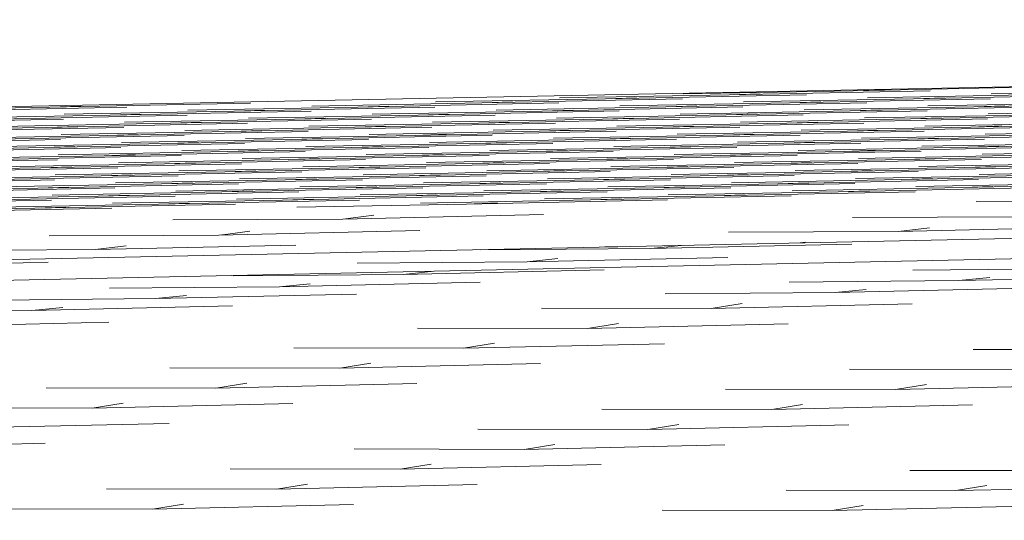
# Model space of a CAD drawing. Header units: millimetres. Extents: x -76432 to -27350, y -300 to 6935.
# Tile 69 of 75: x -29108 to -28714, y 42 to 242. Entities that reach past the tile are written whole.
import ezdxf

# ---------------------------------------------------------------- set-up
doc = ezdxf.new("R2010")
doc.units = ezdxf.units.MM
doc.header["$MEASUREMENT"] = 0
doc.layers.add('Nouveau_Terrain _ Original.Terrain', color=7, linetype='Continuous')

# ---------------------------------------------------------------- blocks, each defined once
blk = doc.blocks.new('Élément de coupe_31')
at = {"layer": 'Nouveau_Terrain _ Original.Terrain', "color": 7, "linetype": 'Continuous', "lineweight": 15}
for p, q in [((-27349.9, 242.02), (-33618.28, 118.16)), ((-27349.9, 183.09), (-33618.28, 51.45)), ((-33618.28, 41.72), (-27349.9, 175.38))]:
    blk.add_line(p, q, dxfattribs=at)
at = {"layer": 'Nouveau_Terrain _ Original.Terrain', "color": 114, "linetype": 'Continuous', "lineweight": 15, "true_color": 0x00ad56}
for p, q in [((-28774.45, 213.61), (-28842.48, 212.37)), ((-28774.45, 213.61), (-28842.48, 212.37)), ((-28824.03, 211.97), (-28743.61, 213.62)), ((-28824.03, 211.97), (-28743.61, 213.62)), ((-28774.45, 213.61), (-28694.02, 215.26)), ((-28774.45, 213.61), (-28694.02, 215.26)), ((-28774.45, 213.61), (-28762.05, 214.02)), ((-28774.45, 213.61), (-28762.05, 214.02)), ((-28651.09, 213.66), (-28719.12, 212.42)), ((-28651.09, 213.66), (-28719.12, 212.42)), ((-28873.62, 210.33), (-28941.65, 209.09)), ((-28873.62, 210.33), (-28941.65, 209.09)), ((-28923.2, 208.7), (-28842.78, 210.35)), ((-28923.2, 208.7), (-28842.78, 210.35)), ((-28923.2, 208.7), (-28910.81, 209.11)), ((-28923.2, 208.7), (-28910.81, 209.11)), ((-28824.03, 211.97), (-28892.06, 210.73)), ((-28824.03, 211.97), (-28892.06, 210.73)), ((-28873.62, 210.33), (-28793.19, 211.98)), ((-28873.62, 210.33), (-28793.19, 211.98)), ((-28873.62, 210.33), (-28861.22, 210.74)), ((-28873.62, 210.33), (-28861.22, 210.74)), ((-28824.03, 211.97), (-28811.64, 212.38)), ((-28824.03, 211.97), (-28811.64, 212.38)), ((-28750.26, 210.39), (-28818.29, 209.14)), ((-28750.26, 210.39), (-28818.29, 209.14)), ((-28799.84, 208.75), (-28719.42, 210.4)), ((-28799.84, 208.75), (-28719.42, 210.4)), ((-28799.84, 208.75), (-28787.45, 209.16)), ((-28799.84, 208.75), (-28787.45, 209.16)), ((-28700.67, 212.02), (-28768.7, 210.78)), ((-28700.67, 212.02), (-28768.7, 210.78)), ((-28750.26, 210.39), (-28669.83, 212.04)), ((-28750.26, 210.39), (-28669.83, 212.04)), ((-28750.26, 210.39), (-28737.86, 210.8)), ((-28750.26, 210.39), (-28737.86, 210.8)), ((-29096.15, 207.01), (-29164.18, 205.77)), ((-29096.15, 207.01), (-29164.18, 205.77)), ((-29145.74, 205.37), (-29065.31, 207.02)), ((-29145.74, 205.37), (-29065.31, 207.02)), ((-29096.15, 207.01), (-29015.72, 208.66)), ((-29096.15, 207.01), (-29015.72, 208.66)), ((-29096.15, 207.01), (-29083.75, 207.42)), ((-29096.15, 207.01), (-29083.75, 207.42)), ((-29022.37, 205.42), (-29090.4, 204.18)), ((-29022.37, 205.42), (-29090.4, 204.18)), ((-29071.96, 203.78), (-28991.53, 205.43)), ((-29071.96, 203.78), (-28991.53, 205.43)), ((-28972.79, 207.06), (-29040.82, 205.82)), ((-28972.79, 207.06), (-29040.82, 205.82)), ((-29022.37, 205.42), (-28941.95, 207.07)), ((-29022.37, 205.42), (-28941.95, 207.07)), ((-29022.37, 205.42), (-29009.98, 205.83)), ((-29022.37, 205.42), (-29009.98, 205.83)), ((-28923.2, 208.7), (-28991.23, 207.45)), ((-28923.2, 208.7), (-28991.23, 207.45)), ((-28972.79, 207.06), (-28892.36, 208.71)), ((-28972.79, 207.06), (-28892.36, 208.71)), ((-28972.79, 207.06), (-28960.39, 207.47)), ((-28972.79, 207.06), (-28960.39, 207.47)), ((-28899.01, 205.47), (-28967.04, 204.23)), ((-28899.01, 205.47), (-28967.04, 204.23)), ((-28948.6, 203.83), (-28868.17, 205.49)), ((-28948.6, 203.83), (-28868.17, 205.49)), ((-28849.43, 207.11), (-28917.46, 205.87)), ((-28849.43, 207.11), (-28917.46, 205.87)), ((-28899.01, 205.47), (-28818.59, 207.12)), ((-28899.01, 205.47), (-28818.59, 207.12)), ((-28899.01, 205.47), (-28886.62, 205.88)), ((-28899.01, 205.47), (-28886.62, 205.88)), ((-28799.84, 208.75), (-28867.87, 207.51)), ((-28799.84, 208.75), (-28867.87, 207.51)), ((-28849.43, 207.11), (-28769, 208.76)), ((-28849.43, 207.11), (-28769, 208.76)), ((-28849.43, 207.11), (-28837.03, 207.52)), ((-28849.43, 207.11), (-28837.03, 207.52)), ((-28775.65, 205.52), (-28843.68, 204.28)), ((-28775.65, 205.52), (-28843.68, 204.28)), ((-28825.24, 203.89), (-28744.81, 205.54)), ((-28825.24, 203.89), (-28744.81, 205.54)), ((-28726.07, 207.16), (-28794.1, 205.92)), ((-28726.07, 207.16), (-28794.1, 205.92)), ((-28775.65, 205.52), (-28695.23, 207.17)), ((-28775.65, 205.52), (-28695.23, 207.17)), ((-28775.65, 205.52), (-28763.26, 205.93)), ((-28775.65, 205.52), (-28763.26, 205.93)), ((-28676.48, 208.8), (-28744.51, 207.56)), ((-28676.48, 208.8), (-28744.51, 207.56)), ((-28726.07, 207.16), (-28645.64, 208.81)), ((-28726.07, 207.16), (-28645.64, 208.81)), ((-28726.07, 207.16), (-28713.67, 207.57)), ((-28726.07, 207.16), (-28713.67, 207.57)), ((-28652.29, 205.58), (-28720.32, 204.33)), ((-28652.29, 205.58), (-28720.32, 204.33)), ((-29171.13, 200.51), (-29090.71, 202.16)), ((-29171.13, 200.51), (-29090.71, 202.16)), ((-29071.96, 203.78), (-29139.99, 202.54)), ((-29071.96, 203.78), (-29139.99, 202.54)), ((-29121.55, 202.14), (-29041.12, 203.8)), ((-29121.55, 202.14), (-29041.12, 203.8)), ((-29071.96, 203.78), (-29059.56, 204.19)), ((-29071.96, 203.78), (-29059.56, 204.19)), ((-28998.18, 202.2), (-29066.21, 200.96)), ((-28998.18, 202.2), (-29066.21, 200.96)), ((-29047.77, 200.56), (-28967.34, 202.21)), ((-29047.77, 200.56), (-28967.34, 202.21)), ((-28948.6, 203.83), (-29016.63, 202.59)), ((-28948.6, 203.83), (-29016.63, 202.59)), ((-28998.18, 202.2), (-28917.76, 203.85)), ((-28998.18, 202.2), (-28917.76, 203.85)), ((-28998.18, 202.2), (-28985.79, 202.61)), ((-28998.18, 202.2), (-28985.79, 202.61)), ((-28948.6, 203.83), (-28936.2, 204.24)), ((-28948.6, 203.83), (-28936.2, 204.24)), ((-28874.82, 202.25), (-28942.85, 201.01)), ((-28874.82, 202.25), (-28942.85, 201.01)), ((-28924.41, 200.61), (-28843.98, 202.26)), ((-28924.41, 200.61), (-28843.98, 202.26)), ((-28825.24, 203.89), (-28893.27, 202.64)), ((-28825.24, 203.89), (-28893.27, 202.64)), ((-28874.82, 202.25), (-28794.4, 203.9)), ((-28874.82, 202.25), (-28794.4, 203.9)), ((-28874.82, 202.25), (-28862.43, 202.66)), ((-28874.82, 202.25), (-28862.43, 202.66)), ((-28825.24, 203.89), (-28812.84, 204.3)), ((-28825.24, 203.89), (-28812.84, 204.3)), ((-28751.46, 202.3), (-28819.49, 201.06)), ((-28751.46, 202.3), (-28819.49, 201.06)), ((-28801.05, 200.66), (-28720.62, 202.31)), ((-28801.05, 200.66), (-28720.62, 202.31)), ((-28701.88, 203.94), (-28769.9, 202.7)), ((-28701.88, 203.94), (-28769.9, 202.7)), ((-28751.46, 202.3), (-28671.04, 203.95)), ((-28751.46, 202.3), (-28671.04, 203.95)), ((-28751.46, 202.3), (-28739.06, 202.71)), ((-28751.46, 202.3), (-28739.06, 202.71)), ((-29097.35, 198.92), (-29165.38, 197.68)), ((-29097.35, 198.92), (-29165.38, 197.68)), ((-29146.94, 197.28), (-29066.51, 198.93)), ((-29146.94, 197.28), (-29066.51, 198.93)), ((-29047.77, 200.56), (-29115.8, 199.32)), ((-29047.77, 200.56), (-29115.8, 199.32)), ((-29097.35, 198.92), (-29016.93, 200.57)), ((-29097.35, 198.92), (-29016.93, 200.57)), ((-29097.35, 198.92), (-29084.96, 199.33)), ((-29097.35, 198.92), (-29084.96, 199.33)), ((-29023.58, 197.33), (-29091.61, 196.09)), ((-29023.58, 197.33), (-29091.61, 196.09)), ((-29073.16, 195.7), (-28992.74, 197.35)), ((-29073.16, 195.7), (-28992.74, 197.35)), ((-29047.77, 200.56), (-29035.37, 200.97)), ((-29047.77, 200.56), (-29035.37, 200.97)), ((-28973.99, 198.97), (-29042.02, 197.73)), ((-28973.99, 198.97), (-29042.02, 197.73)), ((-29023.58, 197.33), (-28943.15, 198.99)), ((-29023.58, 197.33), (-28943.15, 198.99)), ((-29023.58, 197.33), (-29011.18, 197.74)), ((-29023.58, 197.33), (-29011.18, 197.74)), ((-28924.41, 200.61), (-28992.44, 199.37)), ((-28924.41, 200.61), (-28992.44, 199.37)), ((-28973.99, 198.97), (-28893.57, 200.62)), ((-28973.99, 198.97), (-28893.57, 200.62)), ((-28973.99, 198.97), (-28961.6, 199.38)), ((-28973.99, 198.97), (-28961.6, 199.38)), ((-28900.22, 197.39), (-28968.25, 196.15)), ((-28900.22, 197.39), (-28968.25, 196.15)), ((-28949.8, 195.75), (-28869.38, 197.4)), ((-28949.8, 195.75), (-28869.38, 197.4)), ((-28924.41, 200.61), (-28912.01, 201.02)), ((-28924.41, 200.61), (-28912.01, 201.02)), ((-28850.63, 199.02), (-28918.66, 197.78)), ((-28850.63, 199.02), (-28918.66, 197.78)), ((-28900.22, 197.39), (-28819.79, 199.04)), ((-28900.22, 197.39), (-28819.79, 199.04)), ((-28900.22, 197.39), (-28887.82, 197.8)), ((-28900.22, 197.39), (-28887.82, 197.8)), ((-28801.05, 200.66), (-28869.08, 199.42)), ((-28801.05, 200.66), (-28869.08, 199.42)), ((-28850.63, 199.02), (-28770.21, 200.68)), ((-28850.63, 199.02), (-28770.21, 200.68)), ((-28850.63, 199.02), (-28838.24, 199.43)), ((-28850.63, 199.02), (-28838.24, 199.43)), ((-28776.86, 197.44), (-28844.89, 196.2)), ((-28776.86, 197.44), (-28844.89, 196.2)), ((-28826.44, 195.8), (-28746.02, 197.45)), ((-28826.44, 195.8), (-28746.02, 197.45)), ((-28801.05, 200.66), (-28788.65, 201.07)), ((-28801.05, 200.66), (-28788.65, 201.07)), ((-28727.27, 199.08), (-28795.3, 197.83)), ((-28727.27, 199.08), (-28795.3, 197.83)), ((-28776.86, 197.44), (-28696.43, 199.09)), ((-28776.86, 197.44), (-28696.43, 199.09)), ((-28776.86, 197.44), (-28764.46, 197.85)), ((-28776.86, 197.44), (-28764.46, 197.85)), ((-28677.68, 200.71), (-28745.71, 199.47)), ((-28677.68, 200.71), (-28745.71, 199.47)), ((-28727.27, 199.08), (-28646.84, 200.73)), ((-28727.27, 199.08), (-28646.84, 200.73)), ((-28727.27, 199.08), (-28714.87, 199.49)), ((-28727.27, 199.08), (-28714.87, 199.49)), ((-28653.49, 197.49), (-28721.52, 196.25)), ((-28653.49, 197.49), (-28721.52, 196.25)), ((-29172.34, 192.42), (-29091.91, 194.07)), ((-29172.34, 192.42), (-29091.91, 194.07)), ((-29073.16, 195.7), (-29141.19, 194.46)), ((-29073.16, 195.7), (-29141.19, 194.46)), ((-29122.75, 194.06), (-29042.32, 195.71)), ((-29122.75, 194.06), (-29042.32, 195.71)), ((-29073.16, 195.7), (-29060.77, 196.11)), ((-29073.16, 195.7), (-29060.77, 196.11)), ((-28999.39, 194.11), (-29067.42, 192.87)), ((-28999.39, 194.11), (-29067.42, 192.87)), ((-29048.97, 192.47), (-28968.55, 194.12)), ((-29048.97, 192.47), (-28968.55, 194.12)), ((-28949.8, 195.75), (-29017.83, 194.51)), ((-28949.8, 195.75), (-29017.83, 194.51)), ((-28999.39, 194.11), (-28918.96, 195.76)), ((-28999.39, 194.11), (-28918.96, 195.76)), ((-28999.39, 194.11), (-28986.99, 194.52)), ((-28999.39, 194.11), (-28986.99, 194.52)), ((-28949.8, 195.75), (-28937.41, 196.16)), ((-28949.8, 195.75), (-28937.41, 196.16)), ((-28876.03, 194.16), (-28944.06, 192.92)), ((-28876.03, 194.16), (-28944.06, 192.92)), ((-28925.61, 192.52), (-28845.19, 194.18)), ((-28925.61, 192.52), (-28845.19, 194.18)), ((-28826.44, 195.8), (-28894.47, 194.56)), ((-28826.44, 195.8), (-28894.47, 194.56)), ((-28876.03, 194.16), (-28795.6, 195.81)), ((-28876.03, 194.16), (-28795.6, 195.81)), ((-28876.03, 194.16), (-28863.63, 194.57)), ((-28876.03, 194.16), (-28863.63, 194.57)), ((-28826.44, 195.8), (-28814.04, 196.21)), ((-28826.44, 195.8), (-28814.04, 196.21)), ((-28752.67, 194.21), (-28820.69, 192.97)), ((-28752.67, 194.21), (-28820.69, 192.97)), ((-28802.25, 192.58), (-28721.82, 194.23)), ((-28802.25, 192.58), (-28721.82, 194.23)), ((-28703.08, 195.85), (-28771.11, 194.61)), ((-28703.08, 195.85), (-28771.11, 194.61)), ((-28752.67, 194.21), (-28672.24, 195.87)), ((-28752.67, 194.21), (-28672.24, 195.87)), ((-28752.67, 194.21), (-28740.27, 194.62)), ((-28752.67, 194.21), (-28740.27, 194.62)), ((-29098.56, 190.84), (-29166.59, 189.59)), ((-29098.56, 190.84), (-29166.59, 189.59)), ((-29148.14, 189.2), (-29067.72, 190.85)), ((-29148.14, 189.2), (-29067.72, 190.85)), ((-29048.97, 192.47), (-29117, 191.23)), ((-29048.97, 192.47), (-29117, 191.23)), ((-29098.56, 190.84), (-29018.13, 192.49)), ((-29098.56, 190.84), (-29018.13, 192.49)), ((-29098.56, 190.84), (-29086.16, 191.24)), ((-29098.56, 190.84), (-29086.16, 191.24)), ((-29074.37, 187.61), (-28993.94, 189.26)), ((-29074.37, 187.61), (-28993.94, 189.26)), ((-29048.97, 192.47), (-29036.58, 192.88)), ((-29048.97, 192.47), (-29036.58, 192.88)), ((-28975.2, 190.89), (-29043.23, 189.65)), ((-28975.2, 190.89), (-29043.23, 189.65)), ((-29024.78, 189.25), (-28944.36, 190.9)), ((-29024.78, 189.25), (-28944.36, 190.9)), ((-29024.78, 189.25), (-29012.39, 189.66)), ((-29024.78, 189.25), (-29012.39, 189.66)), ((-28925.61, 192.52), (-28993.64, 191.28)), ((-28925.61, 192.52), (-28993.64, 191.28)), ((-28975.2, 190.89), (-28894.77, 192.54)), ((-28975.2, 190.89), (-28894.77, 192.54)), ((-28975.2, 190.89), (-28962.8, 191.3)), ((-28975.2, 190.89), (-28962.8, 191.3)), ((-28901.42, 189.3), (-28969.45, 188.06)), ((-28901.42, 189.3), (-28969.45, 188.06)), ((-28951.01, 187.66), (-28870.58, 189.31)), ((-28951.01, 187.66), (-28870.58, 189.31)), ((-28925.61, 192.52), (-28913.22, 192.93)), ((-28925.61, 192.52), (-28913.22, 192.93)), ((-28851.84, 190.94), (-28919.87, 189.7)), ((-28851.84, 190.94), (-28919.87, 189.7)), ((-28901.42, 189.3), (-28821, 190.95)), ((-28901.42, 189.3), (-28821, 190.95)), ((-28901.42, 189.3), (-28889.03, 189.71)), ((-28901.42, 189.3), (-28889.03, 189.71)), ((-28802.25, 192.58), (-28870.28, 191.34)), ((-28802.25, 192.58), (-28870.28, 191.34)), ((-28851.84, 190.94), (-28771.41, 192.59)), ((-28851.84, 190.94), (-28771.41, 192.59)), ((-28851.84, 190.94), (-28839.44, 191.35)), ((-28851.84, 190.94), (-28839.44, 191.35)), ((-28778.06, 189.35), (-28846.09, 188.11)), ((-28778.06, 189.35), (-28846.09, 188.11)), ((-28827.65, 187.71), (-28747.22, 189.37)), ((-28827.65, 187.71), (-28747.22, 189.37)), ((-28802.25, 192.58), (-28789.85, 192.99)), ((-28802.25, 192.58), (-28789.85, 192.99)), ((-28728.47, 190.99), (-28796.5, 189.75)), ((-28728.47, 190.99), (-28796.5, 189.75)), ((-28778.06, 189.35), (-28697.63, 191)), ((-28778.06, 189.35), (-28697.63, 191)), ((-28778.06, 189.35), (-28765.66, 189.76)), ((-28778.06, 189.35), (-28765.66, 189.76)), ((-28678.89, 192.63), (-28746.92, 191.39)), ((-28678.89, 192.63), (-28746.92, 191.39)), ((-28728.47, 190.99), (-28648.05, 192.64)), ((-28728.47, 190.99), (-28648.05, 192.64)), ((-28728.47, 190.99), (-28716.08, 191.4)), ((-28728.47, 190.99), (-28716.08, 191.4)), ((-28654.7, 189.4), (-28722.73, 188.16)), ((-28654.7, 189.4), (-28722.73, 188.16)), ((-29173.54, 184.34), (-29093.11, 185.99)), ((-29173.54, 184.34), (-29093.11, 185.99)), ((-29074.37, 187.61), (-29142.4, 186.37)), ((-29074.37, 187.61), (-29142.4, 186.37)), ((-29123.95, 185.97), (-29043.53, 187.62)), ((-29123.95, 185.97), (-29043.53, 187.62)), ((-29024.78, 189.25), (-29092.81, 188.01)), ((-29024.78, 189.25), (-29092.81, 188.01)), ((-29074.37, 187.61), (-29061.97, 188.02)), ((-29074.37, 187.61), (-29061.97, 188.02)), ((-29000.59, 186.03), (-29068.62, 184.78)), ((-29000.59, 186.03), (-29068.62, 184.78)), ((-29050.18, 184.39), (-28969.75, 186.04)), ((-29050.18, 184.39), (-28969.75, 186.04)), ((-28951.01, 187.66), (-29019.04, 186.42)), ((-28951.01, 187.66), (-29019.04, 186.42)), ((-29000.59, 186.03), (-28920.17, 187.68)), ((-29000.59, 186.03), (-28920.17, 187.68)), ((-29000.59, 186.03), (-28988.2, 186.43)), ((-29000.59, 186.03), (-28988.2, 186.43)), ((-28951.01, 187.66), (-28938.61, 188.07)), ((-28951.01, 187.66), (-28938.61, 188.07)), ((-28877.23, 186.08), (-28945.26, 184.84)), ((-28877.23, 186.08), (-28945.26, 184.84)), ((-28926.82, 184.44), (-28846.39, 186.09)), ((-28926.82, 184.44), (-28846.39, 186.09)), ((-28827.65, 187.71), (-28895.67, 186.47)), ((-28827.65, 187.71), (-28895.67, 186.47)), ((-28877.23, 186.08), (-28796.8, 187.73)), ((-28877.23, 186.08), (-28796.8, 187.73)), ((-28877.23, 186.08), (-28864.83, 186.49)), ((-28877.23, 186.08), (-28864.83, 186.49)), ((-28827.65, 187.71), (-28815.25, 188.12)), ((-28827.65, 187.71), (-28815.25, 188.12)), ((-28753.87, 186.13), (-28821.9, 184.89)), ((-28753.87, 186.13), (-28821.9, 184.89)), ((-28803.45, 184.49), (-28723.03, 186.14)), ((-28803.45, 184.49), (-28723.03, 186.14)), ((-28704.28, 187.77), (-28772.31, 186.53)), ((-28704.28, 187.77), (-28772.31, 186.53)), ((-28753.87, 186.13), (-28673.44, 187.78)), ((-28753.87, 186.13), (-28673.44, 187.78)), ((-28753.87, 186.13), (-28741.47, 186.54)), ((-28753.87, 186.13), (-28741.47, 186.54)), ((-29099.76, 182.75), (-29167.79, 181.51)), ((-29099.76, 182.75), (-29167.79, 181.51)), ((-29149.35, 181.11), (-29068.92, 182.76)), ((-29149.35, 181.11), (-29068.92, 182.76)), ((-29050.18, 184.39), (-29118.21, 183.15)), ((-29050.18, 184.39), (-29118.21, 183.15)), ((-29099.76, 182.75), (-29019.34, 184.4)), ((-29099.76, 182.75), (-29019.34, 184.4)), ((-29099.76, 182.75), (-29087.37, 183.16)), ((-29099.76, 182.75), (-29087.37, 183.16)), ((-29050.18, 184.39), (-29037.78, 184.8)), ((-29050.18, 184.39), (-29037.78, 184.8)), ((-28976.4, 182.8), (-29044.43, 181.56)), ((-28976.4, 182.8), (-29044.43, 181.56)), ((-29025.99, 181.16), (-28945.56, 182.81)), ((-29025.99, 181.16), (-28945.56, 182.81)), ((-29025.99, 181.16), (-29013.59, 181.57)), ((-29025.99, 181.16), (-29013.59, 181.57)), ((-28926.82, 184.44), (-28994.85, 183.2)), ((-28926.82, 184.44), (-28994.85, 183.2)), ((-28976.4, 182.8), (-28895.98, 184.45)), ((-28976.4, 182.8), (-28895.98, 184.45)), ((-28976.4, 182.8), (-28964.01, 183.21)), ((-28976.4, 182.8), (-28964.01, 183.21)), ((-28926.82, 184.44), (-28914.42, 184.85)), ((-28926.82, 184.44), (-28914.42, 184.85)), ((-28853.04, 182.85), (-28921.07, 181.61)), ((-28853.04, 182.85), (-28921.07, 181.61)), ((-28902.63, 181.22), (-28822.2, 182.87)), ((-28902.63, 181.22), (-28822.2, 182.87)), ((-28902.63, 181.22), (-28890.23, 181.62)), ((-28902.63, 181.22), (-28890.23, 181.62)), ((-28803.45, 184.49), (-28871.48, 183.25)), ((-28803.45, 184.49), (-28871.48, 183.25)), ((-28853.04, 182.85), (-28772.61, 184.5)), ((-28853.04, 182.85), (-28772.61, 184.5)), ((-28853.04, 182.85), (-28840.64, 183.26)), ((-28853.04, 182.85), (-28840.64, 183.26)), ((-28803.45, 184.49), (-28791.06, 184.9)), ((-28803.45, 184.49), (-28791.06, 184.9)), ((-28729.68, 182.91), (-28797.71, 181.66)), ((-28729.68, 182.91), (-28797.71, 181.66)), ((-28779.26, 181.27), (-28698.84, 182.92)), ((-28779.26, 181.27), (-28698.84, 182.92)), ((-28779.26, 181.27), (-28766.87, 181.68)), ((-28779.26, 181.27), (-28766.87, 181.68)), ((-28680.09, 184.54), (-28748.12, 183.3)), ((-28680.09, 184.54), (-28748.12, 183.3)), ((-28729.68, 182.91), (-28649.25, 184.56)), ((-28729.68, 182.91), (-28649.25, 184.56)), ((-28729.68, 182.91), (-28717.28, 183.31)), ((-28729.68, 182.91), (-28717.28, 183.31)), ((-29174.74, 176.25), (-29094.32, 177.9)), ((-29174.74, 176.25), (-29094.32, 177.9)), ((-29075.57, 179.53), (-29143.6, 178.28)), ((-29075.57, 179.53), (-29143.6, 178.28)), ((-29125.16, 177.89), (-29044.73, 179.54)), ((-29125.16, 177.89), (-29044.73, 179.54)), ((-29025.99, 181.16), (-29094.02, 179.92)), ((-29025.99, 181.16), (-29094.02, 179.92)), ((-29075.57, 179.53), (-28995.15, 181.18)), ((-29075.57, 179.53), (-28995.15, 181.18)), ((-29075.57, 179.53), (-29063.18, 179.94)), ((-29075.57, 179.53), (-29063.18, 179.94)), ((-29001.8, 177.94), (-29069.83, 176.7)), ((-29001.8, 177.94), (-29069.83, 176.7)), ((-29051.38, 176.3), (-28970.96, 177.95)), ((-29051.38, 176.3), (-28970.96, 177.95)), ((-28952.21, 179.58), (-29020.24, 178.34)), ((-28952.21, 179.58), (-29020.24, 178.34)), ((-29001.8, 177.94), (-28921.37, 179.59)), ((-29001.8, 177.94), (-28921.37, 179.59)), ((-29001.8, 177.94), (-28989.4, 178.35)), ((-29001.8, 177.94), (-28989.4, 178.35)), ((-28902.63, 181.22), (-28970.66, 179.97)), ((-28902.63, 181.22), (-28970.66, 179.97)), ((-28952.21, 179.58), (-28871.79, 181.23)), ((-28952.21, 179.58), (-28871.79, 181.23)), ((-28952.21, 179.58), (-28939.81, 179.99)), ((-28952.21, 179.58), (-28939.81, 179.99)), ((-28878.44, 177.99), (-28946.46, 176.75)), ((-28878.44, 177.99), (-28946.46, 176.75)), ((-28928.02, 176.35), (-28847.59, 178)), ((-28928.02, 176.35), (-28847.59, 178)), ((-28828.85, 179.63), (-28896.88, 178.39)), ((-28828.85, 179.63), (-28896.88, 178.39)), ((-28878.44, 177.99), (-28798.01, 179.64)), ((-28878.44, 177.99), (-28798.01, 179.64)), ((-28878.44, 177.99), (-28866.04, 178.4)), ((-28878.44, 177.99), (-28866.04, 178.4)), ((-28779.26, 181.27), (-28847.29, 180.03)), ((-28779.26, 181.27), (-28847.29, 180.03)), ((-28828.85, 179.63), (-28748.42, 181.28)), ((-28828.85, 179.63), (-28748.42, 181.28)), ((-28828.85, 179.63), (-28816.45, 180.04)), ((-28828.85, 179.63), (-28816.45, 180.04)), ((-28755.07, 178.04), (-28823.1, 176.8)), ((-28755.07, 178.04), (-28823.1, 176.8)), ((-28804.66, 176.41), (-28724.23, 178.06)), ((-28804.66, 176.41), (-28724.23, 178.06)), ((-28705.49, 179.68), (-28773.52, 178.44)), ((-28705.49, 179.68), (-28773.52, 178.44)), ((-28755.07, 178.04), (-28674.65, 179.69)), ((-28755.07, 178.04), (-28674.65, 179.69)), ((-28755.07, 178.04), (-28742.68, 178.45)), ((-28755.07, 178.04), (-28742.68, 178.45)), ((-28655.9, 181.32), (-28723.93, 180.08)), ((-28655.9, 181.32), (-28723.93, 180.08)), ((-29100.97, 174.66), (-29169, 173.42)), ((-29100.97, 174.66), (-29169, 173.42)), ((-29150.55, 173.03), (-29070.13, 174.68)), ((-29150.55, 173.03), (-29070.13, 174.68)), ((-29051.38, 176.3), (-29119.41, 175.06)), ((-29051.38, 176.3), (-29119.41, 175.06)), ((-29100.97, 174.66), (-29020.54, 176.31)), ((-29100.97, 174.66), (-29020.54, 176.31)), ((-29100.97, 174.66), (-29088.57, 175.07)), ((-29100.97, 174.66), (-29088.57, 175.07)), ((-29051.38, 176.3), (-29038.99, 176.71)), ((-29051.38, 176.3), (-29038.99, 176.71)), ((-28977.61, 174.72), (-29045.64, 173.47)), ((-28977.61, 174.72), (-29045.64, 173.47)), ((-29027.19, 173.08), (-28946.77, 174.73)), ((-29027.19, 173.08), (-28946.77, 174.73)), ((-29027.19, 173.08), (-29014.8, 173.49)), ((-29027.19, 173.08), (-29014.8, 173.49)), ((-28928.02, 176.35), (-28996.05, 175.11)), ((-28928.02, 176.35), (-28996.05, 175.11)), ((-28977.61, 174.72), (-28897.18, 176.37)), ((-28977.61, 174.72), (-28897.18, 176.37)), ((-28977.61, 174.72), (-28965.21, 175.13)), ((-28977.61, 174.72), (-28965.21, 175.13)), ((-28928.02, 176.35), (-28915.62, 176.76)), ((-28928.02, 176.35), (-28915.62, 176.76)), ((-28854.24, 174.77), (-28922.27, 173.53)), ((-28854.24, 174.77), (-28922.27, 173.53)), ((-28903.83, 173.13), (-28823.4, 174.78)), ((-28903.83, 173.13), (-28823.4, 174.78)), ((-28903.83, 173.13), (-28891.43, 173.54)), ((-28903.83, 173.13), (-28891.43, 173.54)), ((-28804.66, 176.41), (-28872.69, 175.16)), ((-28804.66, 176.41), (-28872.69, 175.16)), ((-28854.24, 174.77), (-28773.82, 176.42)), ((-28854.24, 174.77), (-28773.82, 176.42)), ((-28854.24, 174.77), (-28841.85, 175.18)), ((-28854.24, 174.77), (-28841.85, 175.18)), ((-28804.66, 176.41), (-28792.26, 176.81)), ((-28804.66, 176.41), (-28792.26, 176.81)), ((-28730.88, 174.82), (-28798.91, 173.58)), ((-28730.88, 174.82), (-28798.91, 173.58)), ((-28780.47, 173.18), (-28700.04, 174.83)), ((-28780.47, 173.18), (-28700.04, 174.83)), ((-28780.47, 173.18), (-28768.07, 173.59)), ((-28780.47, 173.18), (-28768.07, 173.59)), ((-28681.3, 176.46), (-28749.33, 175.22)), ((-28681.3, 176.46), (-28749.33, 175.22)), ((-28730.88, 174.82), (-28650.46, 176.47)), ((-28730.88, 174.82), (-28650.46, 176.47)), ((-28730.88, 174.82), (-28718.49, 175.23)), ((-28730.88, 174.82), (-28718.49, 175.23)), ((-29175.95, 168.16), (-29095.52, 169.82)), ((-29175.95, 168.16), (-29095.52, 169.82)), ((-29076.78, 171.44), (-29144.81, 170.2)), ((-29076.78, 171.44), (-29144.81, 170.2)), ((-29126.36, 169.8), (-29045.94, 171.45)), ((-29126.36, 169.8), (-29045.94, 171.45)), ((-29027.19, 173.08), (-29095.22, 171.84)), ((-29027.19, 173.08), (-29095.22, 171.84)), ((-29076.78, 171.44), (-28996.35, 173.09)), ((-29076.78, 171.44), (-28996.35, 173.09)), ((-29076.78, 171.44), (-29064.38, 171.85)), ((-29076.78, 171.44), (-29064.38, 171.85)), ((-29003, 169.85), (-29071.03, 168.61)), ((-29003, 169.85), (-29071.03, 168.61)), ((-29052.59, 168.22), (-28972.16, 169.87)), ((-29052.59, 168.22), (-28972.16, 169.87)), ((-28953.42, 171.49), (-29021.44, 170.25)), ((-28953.42, 171.49), (-29021.44, 170.25)), ((-29003, 169.85), (-28922.57, 171.5)), ((-29003, 169.85), (-28922.57, 171.5)), ((-29003, 169.85), (-28990.6, 170.26)), ((-29003, 169.85), (-28990.6, 170.26)), ((-28903.83, 173.13), (-28971.86, 171.89)), ((-28903.83, 173.13), (-28971.86, 171.89)), ((-28953.42, 171.49), (-28872.99, 173.14)), ((-28953.42, 171.49), (-28872.99, 173.14)), ((-28953.42, 171.49), (-28941.02, 171.9)), ((-28953.42, 171.49), (-28941.02, 171.9)), ((-28879.64, 169.91), (-28947.67, 168.66)), ((-28879.64, 169.91), (-28947.67, 168.66)), ((-28929.22, 168.27), (-28848.8, 169.92)), ((-28929.22, 168.27), (-28848.8, 169.92)), ((-28830.05, 171.54), (-28898.08, 170.3)), ((-28830.05, 171.54), (-28898.08, 170.3)), ((-28879.64, 169.91), (-28799.21, 171.56)), ((-28879.64, 169.91), (-28799.21, 171.56)), ((-28879.64, 169.91), (-28867.24, 170.32)), ((-28879.64, 169.91), (-28867.24, 170.32)), ((-28780.47, 173.18), (-28848.5, 171.94)), ((-28780.47, 173.18), (-28848.5, 171.94)), ((-28830.05, 171.54), (-28749.63, 173.19)), ((-28830.05, 171.54), (-28749.63, 173.19)), ((-28830.05, 171.54), (-28817.66, 171.95)), ((-28830.05, 171.54), (-28817.66, 171.95)), ((-28657.11, 169.56), (-28725.14, 169.33)), ((-28657.11, 169.56), (-28725.14, 169.33)), ((-29102.17, 166.58), (-29170.2, 165.34)), ((-29102.17, 166.58), (-29170.2, 165.34)), ((-29151.76, 164.94), (-29071.33, 166.59)), ((-29151.76, 164.94), (-29071.33, 166.59)), ((-29052.59, 168.22), (-29120.62, 166.97)), ((-29052.59, 168.22), (-29120.62, 166.97)), ((-29102.17, 166.58), (-29021.75, 168.23)), ((-29102.17, 166.58), (-29021.75, 168.23)), ((-29102.17, 166.58), (-29089.78, 166.99)), ((-29102.17, 166.58), (-29089.78, 166.99)), ((-29052.59, 168.22), (-29040.19, 168.63)), ((-29052.59, 168.22), (-29040.19, 168.63)), ((-28929.22, 168.27), (-28997.25, 167.03)), ((-28929.22, 168.27), (-28997.25, 167.03)), ((-28929.22, 168.27), (-28916.83, 168.68)), ((-28929.22, 168.27), (-28916.83, 168.68)), ((-28978.81, 162.22), (-29046.84, 161.99)), ((-28978.81, 162.22), (-29046.84, 161.99)), ((-28978.81, 162.22), (-28898.38, 164.05)), ((-28978.81, 162.22), (-28898.38, 164.05)), ((-28978.81, 162.22), (-28966.41, 163.82)), ((-28978.81, 162.22), (-28966.41, 163.82)), ((-28706.69, 163.13), (-28774.72, 162.9)), ((-28706.69, 163.13), (-28774.72, 162.9)), ((-28756.28, 157.31), (-28675.85, 159.13)), ((-28756.28, 157.31), (-28675.85, 159.13)), ((-28756.28, 157.31), (-28743.88, 158.76)), ((-28756.28, 157.31), (-28743.88, 158.76)), ((-29050.64, 155.72), (-29096.43, 155.56)), ((-29050.64, 155.72), (-29096.43, 155.56)), ((-29028.4, 155.84), (-29050.64, 155.72)), ((-29028.4, 155.84), (-29050.64, 155.72)), ((-29028.4, 155.84), (-28947.97, 157.65)), ((-29028.4, 155.84), (-28947.97, 157.65)), ((-29028.4, 155.84), (-29024.87, 156.25)), ((-29028.4, 155.84), (-29024.87, 156.25)), ((-29024.87, 156.25), (-29016, 157.4)), ((-29024.87, 156.25), (-29016, 157.4)), ((-28756.28, 157.31), (-28824.31, 156.95)), ((-28756.28, 157.31), (-28824.31, 156.95)), ((-29077.98, 150.06), (-29146.01, 149.69)), ((-29077.98, 150.06), (-29146.01, 149.69)), ((-29077.98, 150.06), (-28997.56, 151.87)), ((-29077.98, 150.06), (-28997.56, 151.87)), ((-29077.98, 150.06), (-29065.58, 151.5)), ((-29077.98, 150.06), (-29065.58, 151.5)), ((-28855.45, 150.42), (-28923.48, 149.94)), ((-28855.45, 150.42), (-28923.48, 149.94)), ((-28868.62, 151.2), (-28873.89, 151.17)), ((-28868.62, 151.2), (-28873.89, 151.17)), ((-28855.45, 150.42), (-28775.02, 152.24)), ((-28855.45, 150.42), (-28775.02, 152.24)), ((-28855.45, 150.42), (-28843.3, 151.73)), ((-28855.45, 150.42), (-28843.3, 151.73)), ((-28795.63, 152.73), (-28793.47, 152.98)), ((-28795.63, 152.73), (-28793.47, 152.98)), ((-28905.03, 145.08), (-28824.61, 146.89)), ((-28905.03, 145.08), (-28824.61, 146.89)), ((-28905.03, 145.08), (-28892.64, 146.41)), ((-28905.03, 145.08), (-28892.64, 146.41)), ((-29177.15, 143.15), (-29096.73, 144.97)), ((-29177.15, 143.15), (-29096.73, 144.97)), ((-28905.03, 145.08), (-28973.06, 144.6)), ((-28905.03, 145.08), (-28973.06, 144.6)), ((-28682.5, 142.37), (-28750.53, 141.81)), ((-28682.5, 142.37), (-28750.53, 141.81)), ((-28954.62, 140.12), (-29022.65, 139.55)), ((-28954.62, 140.12), (-29022.65, 139.55)), ((-28954.62, 140.12), (-28874.19, 141.93)), ((-28954.62, 140.12), (-28874.19, 141.93)), ((-28954.62, 140.12), (-28942.22, 141.36)), ((-28954.62, 140.12), (-28942.22, 141.36)), ((-28732.09, 137.64), (-28651.66, 139.44)), ((-28732.09, 137.64), (-28651.66, 139.44)), ((-28732.09, 137.64), (-28719.69, 138.83)), ((-28732.09, 137.64), (-28719.69, 138.83)), ((-29004.2, 135.13), (-29072.23, 134.57)), ((-29004.2, 135.13), (-29072.23, 134.57)), ((-29004.2, 135.13), (-28923.78, 136.94)), ((-29004.2, 135.13), (-28923.78, 136.94)), ((-29004.2, 135.13), (-28991.81, 136.38)), ((-29004.2, 135.13), (-28991.81, 136.38)), ((-28732.09, 137.64), (-28800.12, 137.02)), ((-28732.09, 137.64), (-28800.12, 137.02)), ((-28781.67, 132.89), (-28701.25, 134.7)), ((-28781.67, 132.89), (-28701.25, 134.7)), ((-28781.67, 132.89), (-28769.28, 134.08)), ((-28781.67, 132.89), (-28769.28, 134.08)), ((-29053.79, 130.41), (-29121.82, 129.8)), ((-29053.79, 130.41), (-29121.82, 129.8)), ((-29053.79, 130.41), (-28973.36, 132.22)), ((-29053.79, 130.41), (-28973.36, 132.22)), ((-29053.79, 130.41), (-29041.39, 131.6)), ((-29053.79, 130.41), (-29041.39, 131.6)), ((-28781.67, 132.89), (-28849.7, 132.27)), ((-28781.67, 132.89), (-28849.7, 132.27)), ((-29103.38, 125.67), (-29022.95, 127.47)), ((-29103.38, 125.67), (-29022.95, 127.47)), ((-29103.38, 125.67), (-29090.98, 126.85)), ((-29103.38, 125.67), (-29090.98, 126.85)), ((-28831.26, 126.49), (-28899.29, 126.63)), ((-28831.26, 126.49), (-28899.29, 126.63)), ((-28831.26, 126.49), (-28818.86, 128.48)), ((-28831.26, 126.49), (-28818.86, 128.48)), ((-28831.26, 126.49), (-28750.83, 128.34)), ((-28831.26, 126.49), (-28750.83, 128.34)), ((-29103.38, 125.67), (-29171.41, 125.05)), ((-29103.38, 125.67), (-29171.41, 125.05)), ((-29152.96, 119.1), (-29072.54, 120.95)), ((-29152.96, 119.1), (-29072.54, 120.95)), ((-28880.84, 118.52), (-28948.87, 118.66)), ((-28880.84, 118.52), (-28948.87, 118.66)), ((-28880.84, 118.52), (-28868.45, 120.51)), ((-28880.84, 118.52), (-28868.45, 120.51)), ((-28880.84, 118.52), (-28800.42, 120.37)), ((-28880.84, 118.52), (-28800.42, 120.37)), ((-28930.43, 110.55), (-28998.46, 110.69)), ((-28930.43, 110.55), (-28998.46, 110.69)), ((-28930.43, 110.55), (-28918.03, 112.54)), ((-28930.43, 110.55), (-28918.03, 112.54)), ((-28930.43, 110.55), (-28850, 112.39)), ((-28930.43, 110.55), (-28850, 112.39)), ((-28658.31, 109.97), (-28726.34, 110.11)), ((-28658.31, 109.97), (-28726.34, 110.11)), ((-28980.01, 102.57), (-29048.04, 102.72)), ((-28980.01, 102.57), (-29048.04, 102.72)), ((-28980.01, 102.57), (-28967.62, 104.57)), ((-28980.01, 102.57), (-28967.62, 104.57)), ((-28980.01, 102.57), (-28899.59, 104.42)), ((-28980.01, 102.57), (-28899.59, 104.42)), ((-28707.9, 102), (-28775.93, 102.14)), ((-28707.9, 102), (-28775.93, 102.14)), ((-29029.6, 94.6), (-29097.63, 94.75)), ((-29029.6, 94.6), (-29097.63, 94.75)), ((-29029.6, 94.6), (-29017.2, 96.6)), ((-29029.6, 94.6), (-29017.2, 96.6)), ((-29029.6, 94.6), (-28949.17, 96.45)), ((-29029.6, 94.6), (-28949.17, 96.45)), ((-28757.48, 94.02), (-28745.09, 96.02)), ((-28757.48, 94.02), (-28745.09, 96.02)), ((-28757.48, 94.02), (-28677.06, 95.87)), ((-28757.48, 94.02), (-28677.06, 95.87)), ((-28757.48, 94.02), (-28825.51, 94.17)), ((-28757.48, 94.02), (-28825.51, 94.17)), ((-29079.19, 86.63), (-29147.21, 86.78)), ((-29079.19, 86.63), (-29147.21, 86.78)), ((-29079.19, 86.63), (-29066.79, 88.62)), ((-29079.19, 86.63), (-29066.79, 88.62)), ((-29079.19, 86.63), (-28998.76, 88.48)), ((-29079.19, 86.63), (-28998.76, 88.48)), ((-28807.07, 86.05), (-28794.67, 88.05)), ((-28807.07, 86.05), (-28794.67, 88.05)), ((-28807.07, 86.05), (-28726.64, 87.9)), ((-28807.07, 86.05), (-28726.64, 87.9)), ((-28807.07, 86.05), (-28875.1, 86.2)), ((-28807.07, 86.05), (-28875.1, 86.2)), ((-29128.77, 78.66), (-29048.34, 80.51)), ((-29128.77, 78.66), (-29048.34, 80.51)), ((-28856.65, 78.08), (-28844.26, 80.07)), ((-28856.65, 78.08), (-28844.26, 80.07)), ((-28856.65, 78.08), (-28776.23, 79.93)), ((-28856.65, 78.08), (-28776.23, 79.93)), ((-28856.65, 78.08), (-28924.68, 78.23)), ((-28856.65, 78.08), (-28924.68, 78.23)), ((-29178.36, 70.69), (-29097.93, 72.54)), ((-29178.36, 70.69), (-29097.93, 72.54)), ((-28906.24, 70.11), (-28893.84, 72.1)), ((-28906.24, 70.11), (-28893.84, 72.1)), ((-28906.24, 70.11), (-28825.81, 71.96)), ((-28906.24, 70.11), (-28825.81, 71.96)), ((-28906.24, 70.11), (-28974.27, 70.25)), ((-28906.24, 70.11), (-28974.27, 70.25)), ((-28955.82, 62.14), (-28943.43, 64.13)), ((-28955.82, 62.14), (-28943.43, 64.13)), ((-28955.82, 62.14), (-28875.4, 63.99)), ((-28955.82, 62.14), (-28875.4, 63.99)), ((-28955.82, 62.14), (-29023.85, 62.28)), ((-28955.82, 62.14), (-29023.85, 62.28)), ((-28683.71, 61.56), (-28751.74, 61.7)), ((-28683.71, 61.56), (-28751.74, 61.7)), ((-29005.41, 54.17), (-28993.01, 56.16)), ((-29005.41, 54.17), (-28993.01, 56.16)), ((-29005.41, 54.17), (-28924.98, 56.01)), ((-29005.41, 54.17), (-28924.98, 56.01)), ((-28733.29, 53.59), (-28720.89, 55.58)), ((-28733.29, 53.59), (-28720.89, 55.58)), ((-28733.29, 53.59), (-28652.87, 55.43)), ((-28733.29, 53.59), (-28652.87, 55.43)), ((-29005.41, 54.17), (-29073.44, 54.31)), ((-29005.41, 54.17), (-29073.44, 54.31)), ((-28733.29, 53.59), (-28801.32, 53.73)), ((-28733.29, 53.59), (-28801.32, 53.73)), ((-29054.99, 46.19), (-29042.6, 48.19)), ((-29054.99, 46.19), (-29042.6, 48.19)), ((-29054.99, 46.19), (-28974.57, 48.04)), ((-29054.99, 46.19), (-28974.57, 48.04)), ((-28782.88, 45.62), (-28770.48, 47.61)), ((-28782.88, 45.62), (-28770.48, 47.61)), ((-28782.88, 45.62), (-28702.45, 47.46)), ((-28782.88, 45.62), (-28702.45, 47.46)), ((-29054.99, 46.19), (-29123.02, 46.34)), ((-29054.99, 46.19), (-29123.02, 46.34)), ((-28782.88, 45.62), (-28850.91, 45.76)), ((-28782.88, 45.62), (-28850.91, 45.76))]:
    blk.add_line(p, q, dxfattribs=at)

msp = doc.modelspace()

# ---------------------------------------------------------------- block references
at = {"layer": 'Nouveau_Terrain _ Original.Terrain', "lineweight": 0}
msp.add_blockref('Élément de coupe_31', (0, 0), dxfattribs=at)

doc.saveas('drawing.dxf')
